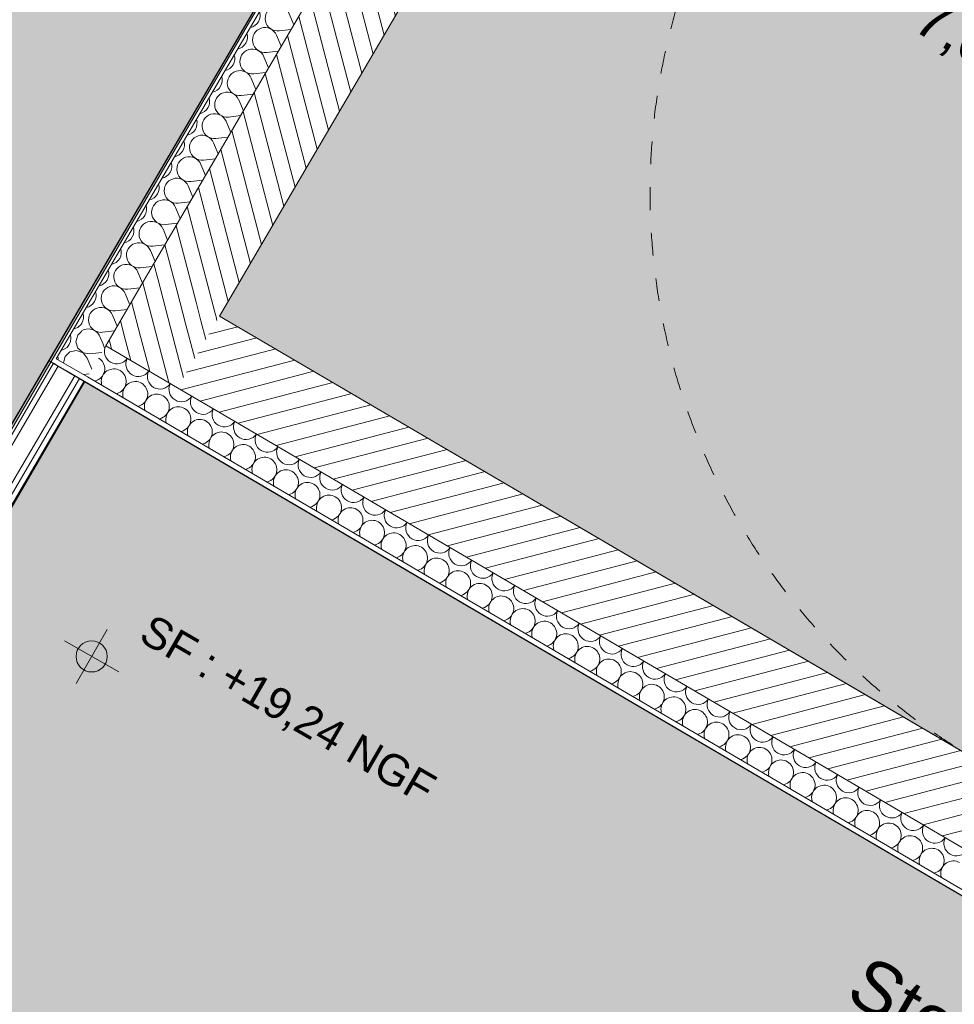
# Model space of a CAD drawing. Header units: millimetres. Extents: x -95266 to 45774, y -33242 to 22435.
# Tile 34 of 88: x -78112 to -75864, y 7880 to 10247. Entities that reach past the tile are written whole.
import ezdxf
from ezdxf.enums import TextEntityAlignment as Align

# ---------------------------------------------------------------- set-up
doc = ezdxf.new("R2010")
doc.units = ezdxf.units.MM
doc.header["$MEASUREMENT"] = 0
for name, pattern in [('! FIN Pointille', [87.5, 50, -37.5]), ('Tirets moyens', [110, 55, -55]), ('Tirets petits', [125, 75, -50])]:
    doc.linetypes.add(name, pattern=pattern)
for name, color, linetype in [('01-STR_Murs.ARCHI', 7, 'Continuous'), ('03-SURFACE _ Utile.ARCHI', 7, 'Continuous'), ('04-SOE_Cloisons .ARCHI', 7, 'Continuous'), ('04-SOE_Faux Plafond.ARCHI', 7, 'Continuous'), ('04-SOE_Revetement de sol.ARCHI', 7, 'Continuous'), ('05-INF _ COTATIONS.ARCHI', 7, 'Continuous'), ('05-INF _ DESSIN PMR', 7, 'Continuous'), ('Marques de porte Archicad', 7, 'Continuous'), ('Marques de Zone Archicad', 7, 'Continuous'), ('Portes Archicad', 7, 'Continuous')]:
    doc.layers.add(name, color=color, linetype=linetype)
doc.styles.add('STYLE_GENERE_1', font='arial.ttf')
doc.styles.add('STYLE_GENERE_2', font='arial.ttf')
doc.dimstyles.new('STYLE_GENERE__1', dxfattribs={"dimtxt": 75, "dimasz": 57, "dimexe": 0.18, "dimexo": 50, "dimgap": 0, "dimtad": 1, "dimlfac": 0.001, "dimzin": 0, "dimdsep": 46, "dimtxsty": 'STYLE_GENERE_1', "dimblk": 'ARROWHEAD_2', "dimblk1": 'ARROWHEAD_2', "dimblk2": 'ARROWHEAD_2', "dimcen": 0.09, "dimclrd": 256, "dimclre": 256, "dimclrt": 256, "dimazin": 0, "dimtfac": 1, "dimtdec": 4, "dimtmove": 0, "dimatfit": 3, "dimfxl": 0, "dimtolj": 1, "dimtzin": 0, "dimarcsym": 0})
pattern_1 = [(284.633596, (0, 0), (36.283545, 9.473878), [])]

# ---------------------------------------------------------------- blocks, each defined once
blk = doc.blocks.new('Circulation__11_2', base_point=(-72378, 11261.3))
at = {"layer": '03-SURFACE _ Utile.ARCHI', "linetype": 'Continuous', "lineweight": 0, "true_color": 0xe4e4e4}
blk.add_hatch(color=254, dxfattribs=at).paths.add_polyline_path([(-78078.4, 12133.6), (-81152.2, 6887.8), (-79930.6, 6181.3), (-76120.1, 12706.6), (-67239.9, 7503.2), (-65726, 10087.1), (-67390.3, 11047.9), (-68028.3, 9958.7), (-70933.1, 11661), (-70995.5, 11554.5), (-73491.7, 13020.4), (-73544.8, 12929.9), (-73717.3, 13031), (-73616.2, 13203.5), (-74918.5, 13966.6), (-75039.2, 14037.4), (-74924.3, 14233.5), (-74924.9, 14233.8), (-75140.9, 13865.1), (-75399.8, 14016.8), (-76572.4, 14703.9)])
at = {"layer": 'Marques de Zone Archicad', "color": 7, "lineweight": 5}
for tag, height, style, p in [('ROOM_NAME', 125, 'STYLE_GENERE_2', (-72565.4, 11908.1)), ('measuredAreaCode', 100, 'STYLE_GENERE_1', (-72683.3, 11709.6)), ('DUMMY_862', 100, 'STYLE_GENERE_1', (-72781.5, 11539.5)), ('DUMMY_861', 125, 'STYLE_GENERE_2', (-71790.1, 11489)), ('DUMMY_863', 100, 'STYLE_GENERE_1', (-72510.9, 11383.3)), ('DUMMY_864', 100, 'STYLE_GENERE_1', (-72879.7, 11369.4)), ('titleZoneLevel', 100, 'STYLE_GENERE_1', (-72977.9, 11199.3)), ('DUMMY_865', 100, 'STYLE_GENERE_1', (-72543.1, 11175))]:
    blk.add_attdef(tag, text='', height=height, rotation=329.9997, dxfattribs=dict(at, style=style)).set_placement(p, align=Align.TOP_LEFT)
blk = doc.blocks.new('Palier_VEFA_13_2', base_point=(-75703.3, 10294.4))
at = {"layer": '03-SURFACE _ Utile.ARCHI', "linetype": 'Continuous', "lineweight": 0, "true_color": 0xe4e4e4}
blk.add_hatch(color=254, dxfattribs=at).paths.add_polyline_path([(-76013, 12296.1), (-77630.8, 9534.8), (-75815.8, 8471.2), (-74905.9, 10024), (-74705.3, 9906.4), (-73997.1, 11114.9)])
at = {"layer": 'Marques de Zone Archicad', "color": 7, "lineweight": 5, "insert": (-75904.1, 10336.9), "char_height": 100, "attachment_point": 1, "rotation": 329.9997, "style": 'STYLE_GENERE_1'}
blk.add_mtext('\\A1;{\\pql;\\pt0,3300;\\fArial|b0|i0|c0|p0;\\W1.000000;7,06\\fArial|b0|i0|c0|p0;\\W1.000000;\\A1{\\H.66x;\\S^  ;}\\fArial|b0|i0|c0|p0;\\W1.000000; m\\fArial|b0|i0|c0|p0;\\W1.000000;\\A1{\\H.66x;\\S2^  ;}}', dxfattribs=at)
at = {"layer": 'Marques de Zone Archicad', "color": 7, "lineweight": 5}
for tag, height, style, p in [('ROOM_NAME', 125, 'STYLE_GENERE_2', (-76038.1, 10685.9)), ('DUMMY_861', 125, 'STYLE_GENERE_2', (-75633.7, 10481)), ('measuredAreaCode', 100, 'STYLE_GENERE_1', (-76156, 10487.5))]:
    blk.add_attdef(tag, text='', height=height, rotation=329.9997, dxfattribs=dict(at, style=style)).set_placement(p, align=Align.TOP_LEFT)
blk = doc.blocks.new('Stockage info.__18_2', base_point=(-75929.2, 7269.9))
at = {"layer": '03-SURFACE _ Utile.ARCHI', "linetype": 'Continuous', "lineweight": 0, "true_color": 0xffe48a}
blk.add_hatch(color=41, dxfattribs=at).paths.add_polyline_path([(-78813.8, 7911.4), (-73443.9, 4765), (-72585.2, 6230.6), (-77955.1, 9377)])
at = {"layer": 'Marques de Zone Archicad', "color": 7, "lineweight": 5}
for tag, height, style, p in [('ROOM_NAME', 125, 'STYLE_GENERE_2', (-76067.6, 8001.7)), ('measuredAreaCode', 100, 'STYLE_GENERE_1', (-76283.7, 7633.1)), ('DUMMY_862', 100, 'STYLE_GENERE_1', (-76381.9, 7463)), ('DUMMY_861', 125, 'STYLE_GENERE_2', (-75052.9, 7444.4)), ('DUMMY_863', 100, 'STYLE_GENERE_1', (-76111.2, 7306.7)), ('DUMMY_864', 100, 'STYLE_GENERE_1', (-76480.1, 7292.9)), ('titleZoneLevel', 100, 'STYLE_GENERE_1', (-76578.3, 7122.8)), ('DUMMY_865', 100, 'STYLE_GENERE_1', (-76143.4, 7098.5))]:
    blk.add_attdef(tag, text='', height=height, rotation=329.9997, dxfattribs=dict(at, style=style)).set_placement(p, align=Align.TOP_LEFT)
blk = doc.blocks.new('Dalle_8_2', base_point=(-87291.7, 4437.9))
at = {"layer": '04-SOE_Faux Plafond.ARCHI', "color": 252, "linetype": 'Tirets petits', "lineweight": 5, "flags": 128}
blk.add_lwpolyline([(-87291.7, 4437.9), (-76490.4, 21808.4), (-36023.4, -1555.2), (-39411.7, -7251.8), (-41500.3, -6028), (-43890.9, -4627.3), (-44756.4, -6104.4), (-53251, -1126.9), (-52156.1, 745.7), (-53422.7, 1487.9), (-53460.6, 1423.2), (-53841, 1646.1), (-57988.5, 4076.8), (-57988.2, 4077.3), (-63007.5, 7016.8), (-62958, 7101.4), (-66320.9, 9071.9), (-66373.3, 8982.4), (-70933.1, 11661), (-70035.8, 13192.4), (-72449.2, 14601.8), (-72270.4, 14906.9), (-74211.7, 16044.4), (-75399.8, 14016.8), (-76572.4, 14703.9), (-78078.4, 12133.6), (-80174.3, 8556.8), (-78961.8, 7856.7), (-78041.3, 9427.6), (-72585.2, 6230.6), (-77581.8, -2296.9), (-82427.2, 536.8), (-82006.1, 1387.3)], close=True, dxfattribs=at)
blk = doc.blocks.new('Dalle_9_2', base_point=(-80174.3, 8556.8))
at = {"layer": '04-SOE_Faux Plafond.ARCHI', "linetype": 'Continuous', "lineweight": 5, "true_color": 0xb3b3b3}
h = blk.add_hatch(dxfattribs=at)
h.set_pattern_fill('Tirets_0002', color=253, style=0, pattern_type=2)
h.set_pattern_definition([(20, (0, 0), (-102.606, 281.9078), [225, -75]), (20, (89.65, 192.26), (-102.606, 281.9078), [225, -75])])
h.paths.add_polyline_path([(-80174.3, 8556.8), (-78961.8, 7856.7), (-78041.3, 9427.6), (-76120.1, 12706.6), (-67148.3, 7449.6), (-54710.6, 161.8), (-54675.1, 222.4), (-54294.7, -0.4), (-56095.7, -3074), (-54919.3, -3763.4), (-51054.4, -6028), (-51058.3, -6034.7), (-49263.9, -7086.6), (-49263.8, -7086.5), (-49177.6, -7137.1), (-49177.6, -7137.2), (-47429.4, -8162), (-47429.1, -8161.6), (-47170.3, -8313.3), (-47170.6, -8313.7), (-44805.8, -9700), (-44323.5, -8877.2), (-41385.8, -10570.8), (-40607.3, -9262), (-41020.3, -9020.1), (-41192.9, -8919), (-41098.6, -8755.3), (-42520.7, -7921.3), (-42616.5, -8084.8), (-42789.1, -7983.7), (-42521.7, -7527.4), (-51468.9, -2284.8), (-53365.3, -1173.6), (-52257, 717.9), (-66285.8, 8937.8), (-66375, 8983.4), (-70933.1, 11661), (-70995.5, 11554.5), (-73491.7, 13020.4), (-73544.8, 12929.9), (-73717.3, 13031), (-73616.2, 13203.5), (-74918.5, 13966.6), (-75039.2, 14037.4), (-75140.9, 13865.1), (-75399.8, 14016.8), (-76572.4, 14703.9)])
at = {"layer": '04-SOE_Faux Plafond.ARCHI', "color": 252, "linetype": 'Tirets petits', "lineweight": 5, "flags": 128}
blk.add_lwpolyline([(-80174.3, 8556.8), (-78961.8, 7856.7), (-78041.3, 9427.6), (-76120.1, 12706.6), (-67148.3, 7449.6), (-54710.6, 161.8), (-54675.1, 222.4), (-54294.7, -0.4), (-56095.7, -3074), (-54919.3, -3763.4), (-51054.4, -6028), (-51058.3, -6034.7), (-49263.9, -7086.6), (-49263.8, -7086.5), (-49177.6, -7137.1), (-49177.6, -7137.2), (-47429.4, -8162), (-47429.1, -8161.6), (-47170.3, -8313.3), (-47170.6, -8313.7), (-44805.8, -9700), (-44323.5, -8877.2), (-41385.8, -10570.8), (-40607.3, -9262), (-41020.3, -9020.1), (-41192.9, -8919), (-41098.6, -8755.3), (-42520.7, -7921.3), (-42616.5, -8084.8), (-42789.1, -7983.7), (-42521.7, -7527.4), (-51468.9, -2284.8), (-53365.3, -1173.6), (-52257, 717.9), (-66285.8, 8937.8), (-66375, 8983.4), (-70933.1, 11661), (-70995.5, 11554.5), (-73491.7, 13020.4), (-73544.8, 12929.9), (-73717.3, 13031), (-73616.2, 13203.5), (-74918.5, 13966.6), (-75039.2, 14037.4), (-75140.9, 13865.1), (-75399.8, 14016.8), (-76572.4, 14703.9)], close=True, dxfattribs=at)
blk = doc.blocks.new('Dalle_14_2', base_point=(-76013, 12296.1))
at = {"layer": '04-SOE_Revetement de sol.ARCHI', "color": 7, "linetype": 'Continuous', "lineweight": 5, "flags": 128}
blk.add_lwpolyline([(-76013, 12296.1), (-77630.8, 9534.8), (-75815.8, 8471.2), (-74905.9, 10024), (-74705.3, 9906.4), (-73998.4, 11114.8)], close=True, dxfattribs=at)
blk = doc.blocks.new('Dalle_18_2', base_point=(-76572.4, 14703.9))
at = {"layer": '04-SOE_Revetement de sol.ARCHI', "color": 7, "linetype": 'Continuous', "lineweight": 5, "flags": 128}
blk.add_lwpolyline([(-58015.2, 4179.4), (-62969.6, 7081.5), (-62958, 7101.4), (-66320.8, 9071.9), (-65726, 10087.1), (-67390.2, 11047.9), (-68028.2, 9958.9), (-70933.1, 11661), (-70995.5, 11554.5), (-73491.8, 13020.3), (-73544.8, 12929.9), (-73717.3, 13031), (-73616.5, 13203), (-75040.7, 14038.2), (-75140.9, 13865.1), (-75382.5, 14006.7), (-76572.4, 14703.9), (-81152.7, 6886.9), (-74463.5, 3024.9), (-73493.5, 4680.4), (-78961.8, 7856.7), (-76120.1, 12706.6), (-67148.3, 7449.6), (-54330.3, -61.1)], dxfattribs=at)
blk = doc.blocks.new('Dalle_23_2', base_point=(-77955.1, 9377))
at = {"layer": '04-SOE_Revetement de sol.ARCHI', "color": 7, "linetype": 'Continuous', "lineweight": 5, "flags": 128}
blk.add_lwpolyline([(-77955.1, 9377), (-72585.2, 6230.6), (-73443.9, 4765), (-78807.7, 7910.2)], close=True, dxfattribs=at)
blk = doc.blocks.new('*X187')
at = {"layer": '01-STR_Murs.ARCHI', "color": 7, "linetype": 'Continuous', "lineweight": 5}
for p, q in [((-77959.1, 9446.3), (-77963.5, 9447.9)), ((-77961.2, 9448.5), (-77959, 9446.5)), ((-77942.8, 9443.9), (-77914, 9447.2)), ((-77908.9, 9462.2), (-77907.3, 9458.5)), ((-78018.7, 9430.1), (-78019.2, 9433.4)), ((-78018.7, 9429.4), (-78018.7, 9430.1)), ((-78002.4, 9437.1), (-78006.3, 9422.1)), ((-78001.5, 9438), (-78002.4, 9437.1)), ((-77948.9, 9433.5), (-77959.1, 9446.3)), ((-77959, 9446.5), (-77942.8, 9443.9)), ((-77948.9, 9433.5), (-77937.7, 9406.8)), ((-77958, 9393.8), (-77944.3, 9395.4))]:
    blk.add_line(p, q, dxfattribs=at)
blk = doc.blocks.new('*X189')
at = {"layer": '01-STR_Murs.ARCHI', "color": 7, "linetype": 'Continuous', "lineweight": 5}
for p, q in [((-77463.6, 10261.8), (-77452.3, 10235.1)), ((-77493.9, 10210), (-77482.7, 10183.3)), ((-77487.8, 10220.4), (-77459, 10223.7)), ((-77524.2, 10158.3), (-77513, 10131.5)), ((-77518.2, 10168.6), (-77489.3, 10171.9)), ((-77548.5, 10116.9), (-77519.7, 10120.2)), ((-77554.6, 10106.5), (-77543.3, 10079.7)), ((-77578.8, 10065.1), (-77550, 10068.4)), ((-77584.9, 10054.7), (-77573.7, 10028)), ((-77609.2, 10013.3), (-77580.3, 10016.6)), ((-77615.2, 10003), (-77604, 9976.2)), ((-77645.6, 9951.2), (-77634.3, 9924.4)), ((-77639.5, 9961.6), (-77610.7, 9964.8)), ((-77675.9, 9899.4), (-77664.7, 9872.7)), ((-77669.8, 9909.8), (-77641, 9913.1)), ((-77700.2, 9858), (-77671.3, 9861.3)), ((-77706.2, 9847.7), (-77695, 9820.9)), ((-77730.5, 9806.3), (-77701.7, 9809.5)), ((-77736.6, 9795.9), (-77725.3, 9769.1)), ((-77760.8, 9754.5), (-77732, 9757.8)), ((-77766.9, 9744.1), (-77755.7, 9717.4)), ((-77797.2, 9692.4), (-77786, 9665.6)), ((-77791.2, 9702.7), (-77762.3, 9706)), ((-77827.6, 9640.6), (-77816.3, 9613.8)), ((-77821.5, 9650.9), (-77792.7, 9654.2)), ((-77857.9, 9588.8), (-77846.7, 9562.1)), ((-77851.8, 9599.2), (-77823, 9602.5)), ((-77882.2, 9547.4), (-77853.3, 9550.7)), ((-77888.2, 9537.1), (-77877, 9510.3)), ((-77912.5, 9495.6), (-77883.6, 9498.9)), ((-77918.5, 9485.3), (-77910.9, 9467.1))]:
    blk.add_line(p, q, dxfattribs=at)
for centre, start, end in [((-77491.2, 10250.2), 22.7637, 276.5035), ((-77563.3, 10257.7), 329.6336, 17.2656), ((-77563.3, 10257.7), 282.0016, 329.6336), ((-77521.6, 10198.4), 22.7637, 276.5035), ((-77593.7, 10205.9), 329.6336, 17.2656), ((-77593.7, 10205.9), 282.0016, 329.6336), ((-77624, 10154.2), 329.6336, 17.2656), ((-77551.9, 10146.7), 22.7637, 276.5035), ((-77624, 10154.2), 282.0016, 329.6336), ((-77654.3, 10102.4), 329.6336, 17.2656), ((-77582.2, 10094.9), 22.7637, 276.5035), ((-77654.3, 10102.4), 282.0016, 329.6336), ((-77612.6, 10043.1), 22.7637, 276.5035), ((-77684.7, 10050.6), 329.6336, 17.2656), ((-77684.7, 10050.6), 282.0016, 329.6336), ((-77642.9, 9991.4), 22.7637, 276.5035), ((-77715, 9998.8), 329.6336, 17.2656), ((-77715, 9998.8), 282.0016, 329.6336), ((-77673.2, 9939.6), 22.7637, 276.5035), ((-77745.3, 9947.1), 329.6336, 17.2656), ((-77745.3, 9947.1), 282.0016, 329.6336), ((-77775.7, 9895.3), 329.6336, 17.2656), ((-77703.6, 9887.8), 22.7637, 276.5035), ((-77775.7, 9895.3), 282.0016, 329.6336), ((-77806, 9843.5), 329.6336, 17.2656), ((-77733.9, 9836.1), 22.7637, 276.5035), ((-77806, 9843.5), 282.0016, 329.6336), ((-77764.2, 9784.3), 22.7637, 276.5035), ((-77836.3, 9791.8), 329.6336, 17.2656), ((-77836.3, 9791.8), 282.0016, 329.6336), ((-77794.6, 9732.5), 22.7637, 276.5035), ((-77866.7, 9740), 329.6336, 17.2656), ((-77866.7, 9740), 282.0016, 329.6336), ((-77824.9, 9680.8), 22.7637, 276.5035), ((-77897, 9688.2), 329.6336, 17.2656), ((-77897, 9688.2), 282.0016, 329.6336), ((-77927.3, 9636.5), 329.6336, 17.2656), ((-77855.2, 9629), 22.7637, 276.5035), ((-77927.3, 9636.5), 282.0016, 329.6336), ((-77957.7, 9584.7), 329.6336, 17.2656), ((-77885.5, 9577.2), 22.7637, 276.5035), ((-77957.7, 9584.7), 282.0016, 329.6336), ((-77988, 9532.9), 329.6336, 17.2656), ((-77915.9, 9525.4), 22.7637, 276.5035), ((-77988, 9532.9), 293.1023, 329.6336), ((-77946.2, 9473.7), 22.7637, 125.7597)]:
    blk.add_arc(centre, 30, start, end, dxfattribs=at)
blk = doc.blocks.new('*X190')
at = {"layer": '01-STR_Murs.ARCHI', "color": 7, "linetype": 'Continuous', "lineweight": 5}
for p, q in [((-77981.8, 9503.6), (-77981.7, 9503.6)), ((-77981.7, 9503.6), (-77976.5, 9505.5)), ((-77963, 9497.6), (-77972.1, 9488.8)), ((-77992.4, 9466), (-77989.3, 9473.6)), ((-77989.7, 9490), (-77989.7, 9490.1)), ((-77988.3, 9481.9), (-77989.7, 9490)), ((-77989.3, 9473.6), (-77988.3, 9481.9)), ((-77972.1, 9488.8), (-77976.2, 9473)), ((-77976.2, 9473), (-77971.4, 9457.3)), ((-78012.1, 9451.8), (-78004.3, 9454.7)), ((-78012.1, 9451.8), (-78012.1, 9451.8)), ((-78004.3, 9454.7), (-77997.6, 9459.5)), ((-77990.6, 9448.4), (-78001.5, 9438)), ((-77997.6, 9459.5), (-77992.4, 9466)), ((-77974.6, 9451.8), (-77990.6, 9448.4)), ((-77963.5, 9447.9), (-77974.6, 9451.8)), ((-77971.4, 9457.3), (-77961.2, 9448.5)), ((-77910.9, 9467.1), (-77908.9, 9462.2)), ((-78019.2, 9433.4), (-78020, 9438.3)), ((-78020, 9438.3), (-78020, 9438.3))]:
    blk.add_line(p, q, dxfattribs=at)
blk = doc.blocks.new('Mur_34_2', base_point=(-76013, 12296.1))
at = {"layer": '01-STR_Murs.ARCHI', "linetype": 'Continuous', "lineweight": 0, "true_color": 0x000000}
h = blk.add_hatch(dxfattribs=at)
h.set_pattern_fill('Hachure_simple_0002', color=18, style=0, pattern_type=2)
h.set_pattern_definition(pattern_1)
h.paths.add_polyline_path([(-77630.8, 9534.8), (-76013, 12296.1), (-76185.5, 12397.2), (-77803.4, 9635.9)])
h = blk.add_hatch(dxfattribs=at)
h.set_pattern_fill('Hachure_simple_0002', color=18, style=0, pattern_type=2)
h.set_pattern_definition(pattern_1)
h.paths.add_polyline_path([(-77803.4, 9635.9), (-77904.5, 9463.3), (-77630.8, 9534.8)])
h = blk.add_hatch(dxfattribs=at)
h.set_pattern_fill('Hachure_simple_0002', color=18, style=0, pattern_type=2)
h.set_pattern_definition(pattern_1)
h.paths.add_polyline_path([(-77630.8, 9534.8), (-77904.5, 9463.3), (-77732, 9362.2)])
at = {"layer": '01-STR_Murs.ARCHI', "color": 7, "linetype": 'Continuous', "lineweight": 5}
for p, q in [((-76159.5, 12613.8), (-77979.6, 9507.3)), ((-76185.5, 12397.2), (-77803.4, 9635.9)), ((-77803.4, 9635.9), (-77904.5, 9463.3)), ((-77979.6, 9507.3), (-78023.6, 9432.2)), ((-77904.5, 9463.3), (-77732, 9362.2)), ((-78023.6, 9432.2), (-77948.5, 9388.3))]:
    blk.add_line(p, q, dxfattribs=at)
at = {"layer": '01-STR_Murs.ARCHI', "color": 7, "linetype": 'Continuous', "lineweight": 5, "flags": 128}
for points in [[(-76120.1, 12706.6), (-78041.3, 9427.6)], [(-77630.8, 9534.8), (-76013, 12296.1)], [(-78041.3, 9427.6), (-78030.1, 9421)]]:
    blk.add_lwpolyline(points, dxfattribs=at)
at = {"layer": '01-STR_Murs.ARCHI', "color": 7, "lineweight": 5}
for name in ['*X189', '*X190', '*X187']:
    blk.add_blockref(name, (0, 0), dxfattribs=at)
blk = doc.blocks.new('*X195')
at = {"layer": '01-STR_Murs.ARCHI', "color": 7, "linetype": 'Continuous', "lineweight": 5}
for p, q in [((-77931, 9378), (-77925.4, 9380.3)), ((-77914.4, 9368.3), (-77915.1, 9374.3)), ((-77879.2, 9347.7), (-77873.6, 9350)), ((-77862.6, 9337.9), (-77863.3, 9343.9)), ((-77827.5, 9317.3), (-77821.9, 9319.7)), ((-77810.8, 9307.6), (-77811.5, 9313.6)), ((-77775.7, 9287), (-77770.1, 9289.3)), ((-77759.1, 9277.3), (-77759.8, 9283.3)), ((-77723.9, 9256.7), (-77718.3, 9259)), ((-77707.3, 9246.9), (-77708, 9252.9)), ((-77672.1, 9226.3), (-77666.6, 9228.7)), ((-77655.5, 9216.6), (-77656.2, 9222.6)), ((-77620.4, 9196), (-77614.8, 9198.3)), ((-77603.8, 9186.3), (-77604.4, 9192.3)), ((-77568.6, 9165.7), (-77563, 9168)), ((-77552, 9155.9), (-77552.7, 9161.9)), ((-77516.8, 9135.3), (-77511.3, 9137.7)), ((-77500.2, 9125.6), (-77500.9, 9131.6)), ((-77465.1, 9105), (-77459.5, 9107.3)), ((-77448.5, 9095.3), (-77449.1, 9101.3)), ((-77413.3, 9074.7), (-77407.7, 9077)), ((-77396.7, 9064.9), (-77397.4, 9070.9)), ((-77361.5, 9044.3), (-77356, 9046.7)), ((-77344.9, 9034.6), (-77345.6, 9040.6)), ((-77309.8, 9014), (-77304.2, 9016.3)), ((-77293.2, 9004.3), (-77293.8, 9010.3)), ((-77258, 8983.7), (-77252.4, 8986)), ((-77241.4, 8973.9), (-77242.1, 8979.9)), ((-77206.2, 8953.3), (-77200.7, 8955.7)), ((-77189.6, 8943.6), (-77190.3, 8949.6)), ((-77154.5, 8923), (-77148.9, 8925.3)), ((-77137.9, 8913.3), (-77138.5, 8919.3)), ((-77102.7, 8892.7), (-77097.1, 8895)), ((-77086.1, 8882.9), (-77086.8, 8888.9)), ((-77050.9, 8862.3), (-77045.4, 8864.7)), ((-77034.3, 8852.6), (-77035, 8858.6)), ((-76999.2, 8832), (-76993.6, 8834.3)), ((-76982.5, 8822.3), (-76983.2, 8828.3)), ((-76947.4, 8801.7), (-76941.8, 8804)), ((-76930.8, 8791.9), (-76931.5, 8797.9)), ((-76895.6, 8771.3), (-76890.1, 8773.7)), ((-76879, 8761.6), (-76879.7, 8767.6)), ((-76843.9, 8741), (-76838.3, 8743.3)), ((-76827.2, 8731.3), (-76827.9, 8737.3)), ((-76792.1, 8710.7), (-76786.5, 8713)), ((-76775.5, 8700.9), (-76776.2, 8706.9)), ((-76740.3, 8680.3), (-76734.7, 8682.7)), ((-76723.7, 8670.6), (-76724.4, 8676.6)), ((-76688.6, 8650), (-76683, 8652.3)), ((-76671.9, 8640.3), (-76672.6, 8646.3)), ((-76636.8, 8619.7), (-76631.2, 8622)), ((-76620.2, 8609.9), (-76620.9, 8615.9)), ((-76585, 8589.3), (-76579.4, 8591.7)), ((-76568.4, 8579.6), (-76569.1, 8585.6)), ((-76533.3, 8559), (-76527.7, 8561.3)), ((-76516.6, 8549.3), (-76517.3, 8555.3)), ((-76481.5, 8528.7), (-76475.9, 8531)), ((-76464.9, 8518.9), (-76465.6, 8524.9)), ((-76429.7, 8498.3), (-76424.1, 8500.7)), ((-76413.1, 8488.6), (-76413.8, 8494.6)), ((-76378, 8468), (-76372.4, 8470.3)), ((-76361.3, 8458.3), (-76362, 8464.3)), ((-76326.2, 8437.7), (-76320.6, 8440)), ((-76309.6, 8427.9), (-76310.3, 8433.9)), ((-76274.4, 8407.3), (-76268.8, 8409.7)), ((-76257.8, 8397.6), (-76258.5, 8403.6)), ((-76222.7, 8377), (-76217.1, 8379.3)), ((-76206, 8367.3), (-76206.7, 8373.3)), ((-76170.9, 8346.7), (-76165.3, 8349)), ((-76154.3, 8336.9), (-76154.9, 8342.9)), ((-76119.1, 8316.3), (-76113.5, 8318.7)), ((-76102.5, 8306.6), (-76103.2, 8312.6)), ((-76067.3, 8286), (-76061.8, 8288.3)), ((-76050.7, 8276.3), (-76051.4, 8282.3)), ((-76015.6, 8255.7), (-76010, 8258)), ((-75999, 8245.9), (-75999.6, 8251.9)), ((-75963.8, 8225.3), (-75958.2, 8227.7)), ((-75947.2, 8215.6), (-75947.9, 8221.6)), ((-75912, 8195), (-75906.5, 8197.3)), ((-75895.4, 8185.3), (-75896.1, 8191.3))]:
    blk.add_line(p, q, dxfattribs=at)
for centre, start, end in [((-77877.8, 9449.8), 153.6968, 326.1144), ((-77937, 9408), 292.7621, 59.4861), ((-77826, 9419.4), 153.1496, 326.1144), ((-77885.2, 9377.7), 59.632, 186.5019), ((-77885.2, 9377.7), 292.7621, 59.632), ((-77774.2, 9389.1), 153.1496, 326.1144), ((-77833.5, 9347.3), 59.632, 186.5019), ((-77833.5, 9347.3), 292.7621, 59.632), ((-77722.5, 9358.8), 153.1496, 326.1144), ((-77781.7, 9317), 59.632, 186.5019), ((-77781.7, 9317), 292.7621, 59.632), ((-77670.7, 9328.4), 153.1496, 326.1144), ((-77729.9, 9286.7), 59.632, 186.5019), ((-77729.9, 9286.7), 292.7621, 59.632), ((-77618.9, 9298.1), 153.1496, 326.1144), ((-77678.2, 9256.3), 59.632, 186.5019), ((-77678.2, 9256.3), 292.7621, 59.632), ((-77567.2, 9267.8), 153.1496, 326.1144), ((-77626.4, 9226), 59.632, 186.5019), ((-77626.4, 9226), 292.7621, 59.632), ((-77515.4, 9237.4), 153.1496, 326.1144), ((-77574.6, 9195.7), 59.632, 186.5019), ((-77574.6, 9195.7), 292.7621, 59.632), ((-77463.6, 9207.1), 153.1496, 326.1144), ((-77522.9, 9165.3), 59.632, 186.5019), ((-77522.9, 9165.3), 292.7621, 59.632), ((-77411.9, 9176.8), 153.1496, 326.1144), ((-77471.1, 9135), 59.632, 186.5019), ((-77471.1, 9135), 292.7621, 59.632), ((-77360.1, 9146.4), 153.1496, 326.1144), ((-77419.3, 9104.7), 59.632, 186.5019), ((-77419.3, 9104.7), 292.7621, 59.632), ((-77308.3, 9116.1), 153.1496, 326.1144), ((-77367.6, 9074.3), 59.632, 186.5019), ((-77367.6, 9074.3), 292.7621, 59.632), ((-77256.6, 9085.8), 153.1496, 326.1144), ((-77315.8, 9044), 59.632, 186.5019), ((-77315.8, 9044), 292.7621, 59.632), ((-77204.8, 9055.4), 153.1496, 326.1144), ((-77264, 9013.7), 59.632, 186.5019), ((-77264, 9013.7), 292.7621, 59.632), ((-77153, 9025.1), 153.1496, 326.1144), ((-77212.3, 8983.3), 59.632, 186.5019), ((-77212.3, 8983.3), 292.7621, 59.632), ((-77101.2, 8994.8), 153.1496, 326.1144), ((-77160.5, 8953), 59.632, 186.5019), ((-77160.5, 8953), 292.7621, 59.632), ((-77049.5, 8964.4), 153.1496, 326.1144), ((-77108.7, 8922.7), 59.632, 186.5019), ((-77108.7, 8922.7), 292.7621, 59.632), ((-76997.7, 8934.1), 153.1496, 326.1144), ((-77057, 8892.3), 59.632, 186.5019), ((-77057, 8892.3), 292.7621, 59.632), ((-76945.9, 8903.8), 153.1496, 326.1144), ((-77005.2, 8862), 59.632, 186.5019), ((-77005.2, 8862), 292.7621, 59.632), ((-76894.2, 8873.4), 153.1496, 326.1144), ((-76953.4, 8831.7), 59.632, 186.5019), ((-76953.4, 8831.7), 292.7621, 59.632), ((-76842.4, 8843.1), 153.1496, 326.1144), ((-76901.7, 8801.3), 59.632, 186.5019), ((-76901.7, 8801.3), 292.7621, 59.632), ((-76790.6, 8812.8), 153.1496, 326.1144), ((-76849.9, 8771), 59.632, 186.5019), ((-76849.9, 8771), 292.7621, 59.632), ((-76738.9, 8782.4), 153.1496, 326.1144), ((-76798.1, 8740.7), 59.632, 186.5019), ((-76798.1, 8740.7), 292.7621, 59.632), ((-76687.1, 8752.1), 153.1496, 326.1144), ((-76746.4, 8710.3), 59.632, 186.5019), ((-76746.4, 8710.3), 292.7621, 59.632), ((-76635.3, 8721.8), 153.1496, 326.1144), ((-76694.6, 8680), 59.632, 186.5019), ((-76694.6, 8680), 292.7621, 59.632), ((-76583.6, 8691.4), 153.1496, 326.1144), ((-76642.8, 8649.7), 59.632, 186.5019), ((-76642.8, 8649.7), 292.7621, 59.632), ((-76531.8, 8661.1), 153.1496, 326.1144), ((-76591.1, 8619.3), 59.632, 186.5019), ((-76591.1, 8619.3), 292.7621, 59.632), ((-76480, 8630.8), 153.1496, 326.1144), ((-76539.3, 8589), 59.632, 186.5019), ((-76539.3, 8589), 292.7621, 59.632), ((-76428.3, 8600.5), 153.1496, 326.1144), ((-76487.5, 8558.7), 59.632, 186.5019), ((-76487.5, 8558.7), 292.7621, 59.632), ((-76376.5, 8570.1), 153.1496, 326.1144), ((-76435.7, 8528.3), 59.632, 186.5019), ((-76435.7, 8528.3), 292.7621, 59.632), ((-76324.7, 8539.8), 153.1496, 326.1144), ((-76384, 8498), 59.632, 186.5019), ((-76384, 8498), 292.7621, 59.632), ((-76273, 8509.5), 153.1496, 326.1144), ((-76332.2, 8467.7), 59.632, 186.5019), ((-76332.2, 8467.7), 292.7621, 59.632), ((-76221.2, 8479.1), 153.1496, 326.1144), ((-76280.4, 8437.3), 59.632, 186.5019), ((-76280.4, 8437.3), 292.7621, 59.632), ((-76169.4, 8448.8), 153.1496, 326.1144), ((-76228.7, 8407), 59.632, 186.5019), ((-76228.7, 8407), 292.7621, 59.632), ((-76117.7, 8418.5), 153.1496, 326.1144), ((-76176.9, 8376.7), 59.632, 186.5019), ((-76176.9, 8376.7), 292.7621, 59.632), ((-76065.9, 8388.1), 153.1496, 326.1144), ((-76125.1, 8346.3), 59.632, 186.5019), ((-76125.1, 8346.3), 292.7621, 59.632), ((-76014.1, 8357.8), 153.1496, 326.1144), ((-76073.4, 8316), 59.632, 186.5019), ((-76073.4, 8316), 292.7621, 59.632), ((-75962.4, 8327.5), 153.1496, 326.1144), ((-76021.6, 8285.7), 59.632, 186.5019), ((-76021.6, 8285.7), 292.7621, 59.632), ((-75910.6, 8297.1), 153.1496, 326.1144), ((-75969.8, 8255.3), 59.632, 186.5019), ((-75969.8, 8255.3), 292.7621, 59.632), ((-75858.8, 8266.8), 153.1496, 326.1144), ((-75918.1, 8225), 59.632, 186.5019), ((-75918.1, 8225), 292.7621, 59.632), ((-75866.3, 8194.7), 59.632, 186.5019)]:
    blk.add_arc(centre, 30, start, end, dxfattribs=at)
blk = doc.blocks.new('Mur_38_2', base_point=(-77630.8, 9534.8))
at = {"layer": '01-STR_Murs.ARCHI', "linetype": 'Continuous', "lineweight": 0, "true_color": 0x000000}
h = blk.add_hatch(dxfattribs=at)
h.set_pattern_fill('Hachure_simple_0002', color=18, style=0, pattern_type=2)
h.set_pattern_definition([(14.63202, (0, 0), (-9.47288, 36.283806), [])])
h.paths.add_polyline_path([(-77732, 9362.2), (-72534.6, 6316.8), (-72433.5, 6489.4), (-77630.8, 9534.8)])
at = {"layer": '01-STR_Murs.ARCHI', "color": 7, "linetype": 'Continuous', "lineweight": 5}
for p, q in [((-77904.5, 9463.3), (-77732, 9362.2)), ((-78023.6, 9432.2), (-77948.5, 9388.3)), ((-77948.5, 9388.3), (-72578.6, 6241.8)), ((-77732, 9362.2), (-72534.6, 6316.8))]:
    blk.add_line(p, q, dxfattribs=at)
at = {"layer": '01-STR_Murs.ARCHI', "color": 7, "linetype": 'Continuous', "lineweight": 5, "flags": 128}
for points in [[(-72885.5, 6754.2), (-77630.8, 9534.8)], [(-78030.1, 9421), (-72585.2, 6230.6)]]:
    blk.add_lwpolyline(points, dxfattribs=at)
at = {"layer": '01-STR_Murs.ARCHI', "color": 7, "lineweight": 5}
blk.add_blockref('*X195', (0, 0), dxfattribs=at)
blk = doc.blocks.new('Porte 27_9')
at = {"layer": 'Portes Archicad', "color": 7, "linetype": 'Continuous', "lineweight": 5}
for p, q in [((-223.8, 639.2), (-195.5, 667.5)), ((-195.5, 667.5), (472, 0)), ((443.7, -28.3), (-223.8, 639.2)), ((-472, 0), (-500, 0)), ((-500, 0), (-500, -98)), ((-500, 0), (-500, -13)), ((-500, 0), (-500, -13)), ((-472, -40), (-472, 0)), ((472, 0), (443.7, -28.3)), ((500, 0), (472, 0)), ((472, 0), (472, -40)), ((500, -98), (500, 0)), ((500, 0), (500, -13)), ((500, 0), (500, -13)), ((-500, -13), (-500, -26)), ((-500, -13), (-500, -26)), ((500, -13), (500, -26)), ((500, -13), (500, -26)), ((-500, -26), (-500, -72)), ((-500, -26), (-500, -72)), ((-460, -40), (-472, -40)), ((-460, -98), (-460, -40)), ((472, -40), (460, -40)), ((460, -40), (460, -98)), ((500, -26), (500, -72)), ((500, -26), (500, -72)), ((-500, -72), (-500, -85)), ((-500, -72), (-500, -85)), ((-500, -85), (-500, -98)), ((-500, -85), (-500, -98)), ((500, -72), (500, -85)), ((500, -72), (500, -85)), ((500, -85), (500, -98)), ((500, -85), (500, -98)), ((-500, -98), (-460, -98)), ((460, -98), (500, -98))]:
    blk.add_line(p, q, dxfattribs=at)
at = {"layer": 'Portes Archicad', "color": 8, "linetype": '! FIN Pointille', "lineweight": 5}
blk.add_arc((472, 0), 944, 135, 180, dxfattribs=at)
blk = doc.blocks.new('Marque porte 27')
at = {"layer": 'Marques de porte Archicad', "color": 7, "lineweight": 5, "char_height": 60, "attachment_point": 1, "style": 'STYLE_GENERE_1'}
for s, insert in [('\\A1;{\\pql;\\pt0,50;\\fArial|b0|i0|c0|p0;\\W1.000000;1,00\\fArial|b0|i0|c0|p0;\\W1.000000;\\A1{\\H.66x;\\S^  ;}\\fArial|b0|i0|c0|p0;\\W1.000000;\\fArial|b0|i0|c0|p0;\\W1.000000;\\A1{\\H.66x;\\S^  ;}}', (-96.2, -289.6)), ('\\A1;{\\pql;\\pt0,50;\\fArial|b0|i0|c0|p0;\\W1.000000; x 2,10\\fArial|b0|i0|c0|p0;\\W1.000000;\\A1{\\H.66x;\\S^  ;}\\fArial|b0|i0|c0|p0;\\W1.000000;\\fArial|b0|i0|c0|p0;\\W1.000000;\\A1{\\H.66x;\\S^  ;}}', (64, -289.6))]:
    blk.add_mtext(s, dxfattribs=dict(at, insert=insert))
at = {"layer": 'Marques de porte Archicad', "color": 7, "lineweight": 5, "style": 'STYLE_GENERE_2'}
blk.add_attdef('AC_WIDO_ID', text='', height=75, dxfattribs=at).set_placement((-305.3, -251.4), align=Align.BOTTOM_LEFT)
at = {"layer": 'Marques de porte Archicad', "color": 7, "lineweight": 5, "style": 'STYLE_GENERE_1'}
for tag, p in [('strWHPrefix', (-311, -289.6)), ('DUMMY_228', (311, -275.9)), ('strLocationPrefix', (-311, -383.9)), ('strAcousticPrefix', (-96.2, -383.9))]:
    blk.add_attdef(tag, text='', height=60, dxfattribs=at).set_placement(p, align=Align.TOP_LEFT)
blk = doc.blocks.new('Mur_119_2', base_point=(-78949.6, 7877.4))
at = {"layer": '04-SOE_Cloisons .ARCHI', "color": 7, "linetype": 'Continuous', "lineweight": 5}
for p, q in [((-78030.1, 9421), (-78367.2, 8845.8)), ((-78018.9, 9414.4), (-78355.9, 8839.3)), ((-77979.2, 9391.2), (-78316.3, 8816)), ((-77968, 9384.6), (-78305, 8809.4)), ((-78378.4, 8852.4), (-78367.2, 8845.8)), ((-78367.2, 8845.8), (-78355.9, 8839.3)), ((-78355.9, 8839.3), (-78316.3, 8816)), ((-78316.3, 8816), (-78305, 8809.4)), ((-78305, 8809.4), (-78293.8, 8802.9)), ((-78872.7, 7983), (-78925.3, 7893.3)), ((-78883.9, 7989.6), (-78872.7, 7983)), ((-78872.7, 7983), (-78861.5, 7976.5)), ((-78861.5, 7976.5), (-78890.8, 7926.4)), ((-78861.5, 7976.5), (-78821.8, 7953.2)), ((-78821.8, 7953.2), (-78844.6, 7914.4)), ((-78810.6, 7946.6), (-78826.8, 7919)), ((-78821.8, 7953.2), (-78810.6, 7946.6)), ((-78810.6, 7946.6), (-78799.4, 7940.1)), ((-78890.8, 7926.4), (-78914.1, 7886.7)), ((-78844.6, 7914.4), (-78851.1, 7903.2)), ((-78826.8, 7919), (-78833.3, 7907.8)), ((-78925.3, 7893.3), (-78931.9, 7882.1))]:
    blk.add_line(p, q, dxfattribs=at)
at = {"layer": '04-SOE_Cloisons .ARCHI', "color": 7, "linetype": 'Continuous', "lineweight": 5, "flags": 128}
for points in [[(-78041.3, 9427.6), (-78378.4, 8852.4)], [(-78041.3, 9427.6), (-78030.1, 9421)], [(-78030.1, 9421), (-78018.9, 9414.4)], [(-78018.9, 9414.4), (-77979.2, 9391.2)], [(-78293.8, 8802.9), (-77956.8, 9378)], [(-77979.2, 9391.2), (-77968, 9384.6)], [(-77968, 9384.6), (-77956.8, 9378)], [(-78883.9, 7989.6), (-78943.1, 7888.7)], [(-78815.5, 7912.5), (-78799.4, 7940.1)]]:
    blk.add_lwpolyline(points, dxfattribs=at)
at = {"layer": 'Marques de porte Archicad', "color": 7, "lineweight": 5}
ref = blk.add_blockref('Marque porte 27', (-78631.1, 8421), dxfattribs=dict(at, rotation=59.63202045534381))
ref.add_attrib('AC_WIDO_ID', 'Mi.1.05b', dxfattribs={"color": 7, "lineweight": 5, "height": 75, "rotation": 59.632, "style": 'STYLE_GENERE_2'}).set_placement((-78547.5, 8042.6), align=Align.BOTTOM_LEFT)
ref.add_attrib('strLocationPrefix', 'Eq.', dxfattribs={"color": 7, "lineweight": 5, "height": 60, "rotation": 59.632, "style": 'STYLE_GENERE_1'}).set_placement((-78469, 7951.8), align=Align.TOP_LEFT)
ref.add_attrib('strWHPrefix', 'Dim.', dxfattribs={"color": 7, "lineweight": 5, "height": 60, "rotation": 59.632, "style": 'STYLE_GENERE_1'}).set_placement((-78550.4, 7999.5), align=Align.TOP_LEFT)
ref.add_attrib('strAcousticPrefix', 'CA', dxfattribs={"color": 7, "lineweight": 5, "height": 60, "rotation": 59.632, "style": 'STYLE_GENERE_1'}).set_placement((-78360.4, 8137.2), align=Align.TOP_LEFT)
at = {"layer": 'Portes Archicad', "color": 7, "linetype": 'Continuous', "lineweight": 5, "xscale": -1, "zscale": 1000, "rotation": 59.63202045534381}
blk.add_blockref('Porte 27_9', (-78631.1, 8421), dxfattribs=at)
blk = doc.blocks.new('*D743')
at = {"layer": '05-INF _ COTATIONS.ARCHI', "color": 251, "linetype": 'Continuous', "lineweight": 5, "true_color": 0x666666}
for p, q in [((-81029.6, 7139.8), (-80954.3, 7182.7)), ((-74327.8, 3256.4), (-80991.9, 7161.2)), ((-74299.4, 3305), (-74356.3, 3207.9)), ((-74365.5, 3235), (-74290.2, 3277.9)), ((-74296.2, 3237.9), (-74327.8, 3256.4))]:
    blk.add_line(p, q, dxfattribs=at)
at = {"layer": '05-INF _ COTATIONS.ARCHI', "color": 251, "lineweight": 5, "true_color": 0x666666, "char_height": 75, "attachment_point": 7, "rotation": 329.632, "style": 'STYLE_GENERE_1'}
for s, insert in [('\\A1;{\\pql;\\fArial|b0|i0|c0|p0;\\W1.000000;7}', (-80965.7, 7163.2)), ('\\A1;{\\pql;\\fArial|b0|i0|c0|p0;\\W1.000000;7,72}', (-77714, 5257.9))]:
    blk.add_mtext(s, dxfattribs=dict(at, insert=insert))
blk = doc.blocks.new('ARROWHEAD_2')
at = {"color": 0, "linetype": 'Continuous', "lineweight": 0}
for p, q in [((-0.378, -0.655), (0.378, 0.655)), ((0, 0), (-1, 0))]:
    blk.add_line(p, q, dxfattribs=at)
blk = doc.blocks.new('*D745')
at = {"layer": '05-INF _ COTATIONS.ARCHI', "color": 251, "linetype": 'Continuous', "lineweight": 5, "true_color": 0x666666}
for p, q in [((-81056.7, 7199.2), (-84336.8, 9121.1)), ((-81028.2, 7247.7), (-81085.1, 7150.6)), ((-81094.3, 7177.8), (-81019, 7220.6)), ((-80991.9, 7161.2), (-81056.7, 7199.2)), ((-80963.5, 7209.8), (-81020.4, 7112.7)), ((-81029.6, 7139.8), (-80954.3, 7182.7)), ((-74327.8, 3256.4), (-80991.9, 7161.2))]:
    blk.add_line(p, q, dxfattribs=at)
blk = doc.blocks.new('*D811')
at = {"layer": '05-INF _ COTATIONS.ARCHI', "color": 251, "linetype": 'Continuous', "lineweight": 5, "true_color": 0x666666}
for p, q in [((-78723.4, 8069.6), (-78666.6, 8166.7)), ((-78657.4, 8139.6), (-78732.6, 8096.8)), ((-78726.7, 8136.7), (-78695, 8118.2)), ((-78695, 8118.2), (-73323.4, 4970.7)), ((-73351.8, 4922.2), (-73294.9, 5019.2)), ((-73361, 4949.3), (-73285.7, 4992.1)), ((-73323.4, 4970.7), (-73291.7, 4952.2))]:
    blk.add_line(p, q, dxfattribs=at)
at = {"layer": '05-INF _ COTATIONS.ARCHI', "color": 251, "lineweight": 5, "true_color": 0x666666, "insert": (-76088, 6608), "char_height": 75, "attachment_point": 7, "rotation": 329.632, "style": 'STYLE_GENERE_1'}
blk.add_mtext('\\A1;{\\pql;\\fArial|b0|i0|c0|p0;\\W1.000000;6,23}', dxfattribs=at)
blk = doc.blocks.new('Cote de niveau_9_2', base_point=(-77938.5, 8716.3))
at = {"layer": '05-INF _ COTATIONS.ARCHI', "linetype": 'Continuous', "lineweight": 5}
for points in [[(-77938.5, 8716.3), (-77906, 8697.6), (-77901.3, 8711.4), (-77902.2, 8726), (-77908.7, 8739.2), (-77919.7, 8748.8)], [(-77938.5, 8716.3), (-77970.9, 8735.1), (-77975.6, 8721.2), (-77974.7, 8706.6), (-77968.2, 8693.5), (-77957.2, 8683.9)]]:
    blk.add_hatch(color=7, dxfattribs=at).paths.add_polyline_path(points)
at = {"layer": '05-INF _ COTATIONS.ARCHI', "color": 7, "linetype": 'Continuous', "lineweight": 5}
for p, q in [((-77976, 8651.4), (-77901, 8781.3)), ((-78003.4, 8753.8), (-77873.5, 8678.8))]:
    blk.add_line(p, q, dxfattribs=at)
blk.add_circle((-77938.5, 8716.3), 37.5, dxfattribs=at)
at = {"layer": '05-INF _ COTATIONS.ARCHI', "color": 7, "lineweight": 5, "insert": (-77836, 8743.8), "char_height": 75, "attachment_point": 7, "rotation": 330, "style": 'STYLE_GENERE_1'}
blk.add_mtext('\\A1;{\\pql;\\fArial|b0|i0|c0|p0;\\W1.000000;SF : +19,24 NGF}', dxfattribs=at)

msp = doc.modelspace()

# ---------------------------------------------------------------- linework, layer by layer
at = {"layer": '03-SURFACE _ Utile.ARCHI', "color": 254, "linetype": 'Continuous', "lineweight": 0, "true_color": 0xe4e4e4, "flags": 128}
for points in [[(-78078.407, 12133.625), (-81152.203, 6887.751), (-79930.607, 6181.342), (-76120.136, 12706.602), (-67239.852, 7503.23), (-65726.027, 10087.058), (-67390.277, 11047.925), (-68028.266, 9958.725), (-70933.088, 11661.008), (-70995.505, 11554.485), (-73491.671, 13020.447), (-73544.754, 12929.853), (-73717.313, 13030.963), (-73616.203, 13203.523), (-74918.457, 13966.572), (-75039.244, 14037.356), (-74924.307, 14233.489), (-74924.887, 14233.829), (-75140.926, 13865.125), (-75399.765, 14016.791), (-76572.379, 14703.876)], [(-76012.963, 12296.097), (-77630.849, 9534.769), (-75815.758, 8471.225), (-74905.924, 10023.987), (-74705.261, 9906.41), (-73997.134, 11114.931)]]:
    msp.add_lwpolyline(points, close=True, dxfattribs=at)
at = {"layer": '03-SURFACE _ Utile.ARCHI', "color": 41, "linetype": 'Continuous', "lineweight": 0, "true_color": 0xffe48a, "flags": 128}
msp.add_lwpolyline([(-78813.824, 7911.444), (-73443.924, 4764.975), (-72585.167, 6230.568), (-77955.066, 9377.036)], close=True, dxfattribs=at)
at = {"layer": '05-INF _ DESSIN PMR', "color": 7, "linetype": 'Tirets moyens', "lineweight": 5}
msp.add_arc((-75018.438, 9831.882), 1577.057, 59.642966, 239.642966, dxfattribs=at)

# ---------------------------------------------------------------- block references
at = {"layer": '01-STR_Murs.ARCHI', "color": 7, "lineweight": 5}
for name, p in [('Mur_34_2', (-76012.963, 12296.097)), ('Mur_38_2', (-77630.849, 9534.769))]:
    msp.add_blockref(name, p, dxfattribs=at)
at = {"layer": '03-SURFACE _ Utile.ARCHI', "color": 7, "linetype": 'Continuous', "lineweight": 5}
for name, p in [('Circulation__11_2', (-72377.959, 11261.347)), ('Palier_VEFA_13_2', (-75703.33, 10294.401))]:
    msp.add_blockref(name, p, dxfattribs=at)
ref = msp.add_blockref('Stockage info.__18_2', (-75929.225, 7269.885), dxfattribs=at)
ref.add_attrib('ROOM_NAME', 'Stockage info.', dxfattribs={"layer": 'Marques de Zone Archicad', "color": 7, "lineweight": 5, "height": 125, "rotation": 329.999715, "style": 'STYLE_GENERE_2'}).set_placement((-76067.591, 8001.651), align=Align.TOP_LEFT)
at = {"layer": '04-SOE_Cloisons .ARCHI', "color": 7, "lineweight": 5}
msp.add_blockref('Mur_119_2', (-78949.647, 7877.445), dxfattribs=at)
at = {"layer": '04-SOE_Faux Plafond.ARCHI', "color": 252, "linetype": 'Tirets petits', "lineweight": 5}
for name, p in [('Dalle_8_2', (-87291.697, 4437.903)), ('Dalle_9_2', (-80174.256, 8556.758))]:
    msp.add_blockref(name, p, dxfattribs=at)
at = {"layer": '04-SOE_Revetement de sol.ARCHI', "color": 7, "linetype": 'Continuous', "lineweight": 5}
for name, p in [('Dalle_18_2', (-76572.379, 14703.876)), ('Dalle_14_2', (-76012.963, 12296.097)), ('Dalle_23_2', (-77955.066, 9377.036))]:
    msp.add_blockref(name, p, dxfattribs=at)
at = {"layer": '05-INF _ COTATIONS.ARCHI', "color": 7, "lineweight": 5}
msp.add_blockref('Cote de niveau_9_2', (-77938.458, 8716.331), dxfattribs=at)

# ---------------------------------------------------------------- dimensions: what is measured, and where the dimension line sits
at = {"layer": '05-INF _ COTATIONS.ARCHI', "color": 251, "linetype": 'Continuous', "lineweight": 5, "true_color": 0x666666}
for base, p1, p2, angle, picture, middle in [((-81056.659, 7199.163), (-79920.009, 8990.667), (-80003.785, 8996.044), 149.63202, '*D745', (-80922.084, 7181.158)), ((-80991.95, 7161.247), (-73493.468, 4680.421), (-79920.009, 8990.667), 149.63202, '*D743', (-77611.266, 5241.199)), ((-73323.385, 4970.693), (-78386.17, 8645.251), (-72585.167, 6230.568), 329.63202, '*D811', (-75985.246, 6591.247))]:
    dim = msp.add_linear_dim(base=base, p1=p1, p2=p2, angle=angle, dimstyle='STYLE_GENERE__1', dxfattribs=at)
    dim.commit()
    dim.dimension.update_dxf_attribs({"geometry": picture, "text_midpoint": middle, "dimtype": 160, "text_rotation": 329.63202})

doc.saveas('drawing.dxf')
